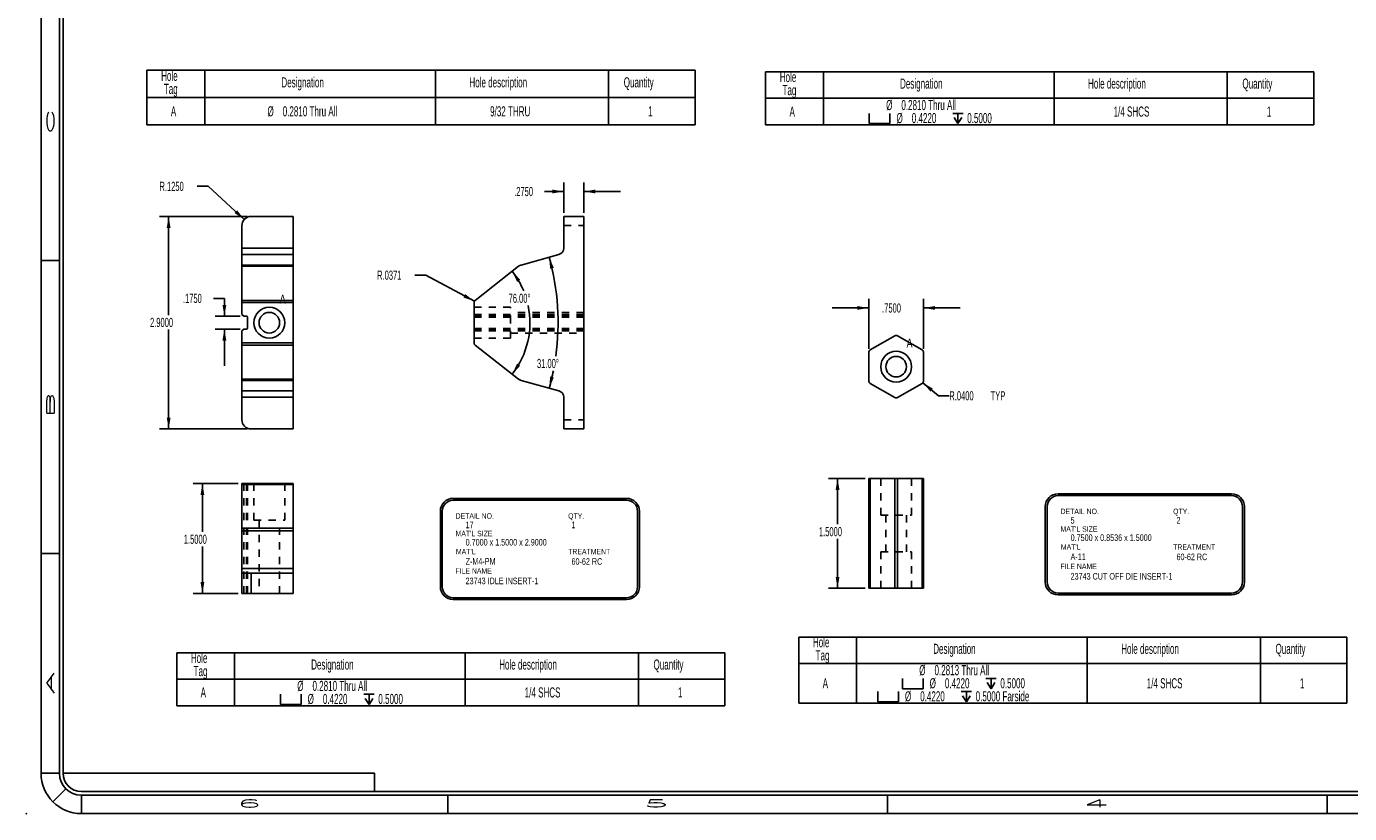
# Model space of a CAD drawing. Header units: inches. Extents: x 1802 to 2468, y -253 to -72.
# Tile 243 of 256: x 2105 to 2123, y -208 to -197. Entities that reach past the tile are written whole.
import ezdxf

# ---------------------------------------------------------------- set-up
doc = ezdxf.new("R2010")
doc.units = ezdxf.units.IN
doc.header["$LTSCALE"] = 0.5
doc.header["$MEASUREMENT"] = 0
doc.linetypes.add('HIDDEN', pattern=[0.225, 0.15, -0.075])
for name, color, linetype in [('SID-M-D', 42, 'Continuous'), ('SID-M-H', 4, 'HIDDEN'), ('SID-M-M', 233, 'Continuous'), ('SID-M-S', 105, 'Continuous')]:
    doc.layers.add(name, color=color, linetype=linetype)
doc.styles.add('R', font='ROMAND.SHX')
doc.styles.add('SLDTEXTSTYLE0', font='TXT', dxfattribs={"width": 0.595745})

# ---------------------------------------------------------------- blocks, each defined once
blk = doc.blocks.new('SW_SYMBOL_HOLE_SPOT')
at = {"layer": 'SID-M-D', "color": 0}
for p, q in [((0, 34.4), (0, 3)), ((0, 3), (63, 3)), ((63, 3), (63, 34.4))]:
    blk.add_line(p, q, dxfattribs=at)
blk = doc.blocks.new('SW_SYMBOL_HOLE_DEPTH')
at = {"layer": 'SID-M-D', "color": 0}
for p, q in [((0, 34.4), (31.5, 34.4)), ((3.9, 21.9), (15.7, 3)), ((15.7, 34.4), (15.7, 3)), ((27.6, 21.9), (15.7, 3))]:
    blk.add_line(p, q, dxfattribs=at)
blk = doc.blocks.new('*U9')
at = {"layer": 'SID-M-D'}
blk.add_point((-34.75, -0.55), dxfattribs=at)
at = {"layer": 'SID-M-S'}
for p, q in [((-34.55, 22), (-34.55, 0)), ((-34.3, 22), (-34.3, 0)), ((-34.25, 22), (-34.25, 0)), ((-34.55, 7), (-34.3, 7)), ((-34.55, 3), (-34.3, 3)), ((-34.3, 0), (-34.55, 0)), ((-34.25, 0), (-30, 0)), ((-30, 0), (-30, -0.25)), ((-34.212, -0.212), (-34.389, -0.389)), ((-34, -0.25), (0, -0.25)), ((-34, -0.3), (0, -0.3)), ((-34, -0.3), (-34, -0.55)), ((-29, -0.3), (-29, -0.55)), ((-23, -0.3), (-23, -0.55)), ((-17, -0.3), (-17, -0.55)), ((-34, -0.55), (0, -0.55))]:
    blk.add_line(p, q, dxfattribs=at)
for radius in [0.55, 0.3, 0.25]:
    blk.add_arc((-34, 0), radius, 180, 270, dxfattribs=at)
at = {"layer": 'SID-M-D', "style": 'R', "width": 4}
for s, p in [('C', (-34.374, 8.715)), ('B', (-34.374, 4.846)), ('A', (-34.374, 1.074))]:
    blk.add_text(s, height=0.1, rotation=90, dxfattribs=at).set_placement(p)
for s, p in [('6', (-31.882, -0.464)), ('5', (-26.327, -0.464)), ('4', (-20.327, -0.464))]:
    blk.add_text(s, height=0.1, dxfattribs=at).set_placement(p)

msp = doc.modelspace()

# ---------------------------------------------------------------- linework, layer by layer
at = {"layer": 'SID-M-D', "color": 0}
for p, q in [((2106.84228, -197.49914), (2106.84228, -197.87414)), ((2106.84228, -197.49914), (2107.62968, -197.49914)), ((2107.62968, -197.49914), (2107.62968, -197.87414)), ((2107.62968, -197.49914), (2110.77929, -197.49914)), ((2110.77929, -197.49914), (2110.77929, -197.87414)), ((2110.77929, -197.49914), (2113.14149, -197.49914)), ((2113.14149, -197.49914), (2113.14149, -197.87414)), ((2113.14149, -197.49914), (2114.32259, -197.49914)), ((2114.32259, -197.49914), (2114.32259, -197.87414)), ((2115.2844, -197.52383), (2115.2844, -197.88255)), ((2115.2844, -197.52383), (2116.0718, -197.52383)), ((2116.0718, -197.52383), (2116.0718, -197.88255)), ((2116.0718, -197.52383), (2119.22141, -197.52383)), ((2119.22141, -197.52383), (2119.22141, -197.88255)), ((2119.22141, -197.52383), (2121.58361, -197.52383)), ((2121.58361, -197.52383), (2121.58361, -197.88255)), ((2121.58361, -197.52383), (2122.76472, -197.52383)), ((2122.76472, -197.52383), (2122.76472, -197.88255)), ((2106.84228, -197.87414), (2107.62968, -197.87414)), ((2106.84228, -197.87414), (2106.84228, -198.24914)), ((2107.62968, -197.87414), (2110.77929, -197.87414)), ((2107.62968, -197.87414), (2107.62968, -198.24914)), ((2110.77929, -197.87414), (2113.14149, -197.87414)), ((2110.77929, -197.87414), (2110.77929, -198.24914)), ((2113.14149, -197.87414), (2114.32259, -197.87414)), ((2113.14149, -197.87414), (2113.14149, -198.24914)), ((2114.32259, -197.87414), (2114.32259, -198.24914)), ((2115.2844, -197.88255), (2116.0718, -197.88255)), ((2115.2844, -197.88255), (2115.2844, -198.2471)), ((2116.0718, -197.88255), (2119.22141, -197.88255)), ((2116.0718, -197.88255), (2116.0718, -198.2471)), ((2119.22141, -197.88255), (2121.58361, -197.88255)), ((2119.22141, -197.88255), (2119.22141, -198.2471)), ((2121.58361, -197.88255), (2122.76472, -197.88255)), ((2121.58361, -197.88255), (2121.58361, -198.2471)), ((2122.76472, -197.88255), (2122.76472, -198.2471)), ((2106.84228, -198.24914), (2107.62968, -198.24914)), ((2107.62968, -198.24914), (2110.77929, -198.24914)), ((2110.77929, -198.24914), (2113.14149, -198.24914)), ((2113.14149, -198.24914), (2114.32259, -198.24914)), ((2115.2844, -198.2471), (2116.0718, -198.2471)), ((2116.0718, -198.2471), (2119.22141, -198.2471)), ((2119.22141, -198.2471), (2121.58361, -198.2471)), ((2121.58361, -198.2471), (2122.76472, -198.2471)), ((2115.73651, -205.2386), (2115.73651, -205.59732)), ((2115.73651, -205.2386), (2116.52391, -205.2386)), ((2116.52391, -205.2386), (2116.52391, -205.59732)), ((2116.52391, -205.2386), (2119.67352, -205.2386)), ((2119.67352, -205.2386), (2119.67352, -205.59732)), ((2119.67352, -205.2386), (2122.03573, -205.2386)), ((2122.03573, -205.2386), (2122.03573, -205.59732)), ((2122.03573, -205.2386), (2123.21683, -205.2386)), ((2123.21683, -205.2386), (2123.21683, -205.59732)), ((2107.24865, -205.45324), (2107.24865, -205.81196)), ((2107.24865, -205.45324), (2108.03605, -205.45324)), ((2108.03605, -205.45324), (2108.03605, -205.81196)), ((2108.03605, -205.45324), (2111.18566, -205.45324)), ((2111.18566, -205.45324), (2111.18566, -205.81196)), ((2111.18566, -205.45324), (2113.54787, -205.45324)), ((2113.54787, -205.45324), (2113.54787, -205.81196)), ((2113.54787, -205.45324), (2114.72897, -205.45324)), ((2114.72897, -205.45324), (2114.72897, -205.81196)), ((2115.73651, -205.59732), (2116.52391, -205.59732)), ((2115.73651, -205.59732), (2115.73651, -206.13975)), ((2116.52391, -205.59732), (2119.67352, -205.59732)), ((2116.52391, -205.59732), (2116.52391, -206.13975)), ((2119.67352, -205.59732), (2122.03573, -205.59732)), ((2119.67352, -205.59732), (2119.67352, -206.13975)), ((2122.03573, -205.59732), (2123.21683, -205.59732)), ((2122.03573, -205.59732), (2122.03573, -206.13975)), ((2123.21683, -205.59732), (2123.21683, -206.13975)), ((2107.24865, -205.81196), (2108.03605, -205.81196)), ((2107.24865, -205.81196), (2107.24865, -206.17621)), ((2108.03605, -205.81196), (2111.18566, -205.81196)), ((2108.03605, -205.81196), (2108.03605, -206.17621)), ((2111.18566, -205.81196), (2113.54787, -205.81196)), ((2111.18566, -205.81196), (2111.18566, -206.17621)), ((2113.54787, -205.81196), (2114.72897, -205.81196)), ((2113.54787, -205.81196), (2113.54787, -206.17621)), ((2114.72897, -205.81196), (2114.72897, -206.17621)), ((2107.24865, -206.17621), (2108.03605, -206.17621)), ((2108.03605, -206.17621), (2111.18566, -206.17621)), ((2111.18566, -206.17621), (2113.54787, -206.17621)), ((2113.54787, -206.17621), (2114.72897, -206.17621)), ((2115.73651, -206.13975), (2116.52391, -206.13975)), ((2116.52391, -206.13975), (2119.67352, -206.13975)), ((2119.67352, -206.13975), (2122.03573, -206.13975)), ((2122.03573, -206.13975), (2123.21683, -206.13975))]:
    msp.add_line(p, q, dxfattribs=at)
at = {"layer": 'SID-M-D'}
for p, q in [((2107.67882, -199.08611), (2107.52882, -199.08611)), ((2108.16958, -199.53798), (2107.67882, -199.08611)), ((2112.52962, -199.44765), (2112.52962, -199.03171)), ((2112.80462, -199.44765), (2112.80462, -199.03171)), ((2112.52962, -199.15671), (2112.26816, -199.15671)), ((2112.80462, -199.15671), (2113.30462, -199.15671)), ((2108.21154, -199.49765), (2107.01278, -199.49765)), ((2107.13778, -199.49765), (2107.13778, -200.84406)), ((2110.64924, -200.29839), (2110.49924, -200.29839)), ((2111.30906, -200.65393), (2110.64924, -200.29839)), ((2107.74832, -200.61528), (2107.89832, -200.61528)), ((2107.89832, -200.61528), (2107.89832, -200.86015)), ((2116.69011, -200.7463), (2116.19011, -200.7463)), ((2116.69011, -201.30442), (2116.69011, -200.6213)), ((2117.44011, -201.30442), (2117.44011, -200.6213)), ((2117.44011, -200.7463), (2117.94011, -200.7463)), ((2108.11154, -200.86015), (2107.77332, -200.86015)), ((2107.13778, -202.39765), (2107.13778, -201.0425)), ((2108.11154, -201.03515), (2107.77332, -201.03515)), ((2107.89832, -201.03515), (2107.89832, -201.53515)), ((2117.43068, -201.76704), (2117.64062, -201.9442)), ((2117.64062, -201.9442), (2117.79062, -201.9442)), ((2108.21154, -202.39765), (2107.01278, -202.39765)), ((2116.64011, -203.07269), (2116.14022, -203.07269)), ((2116.26522, -203.07269), (2116.26522, -203.6995)), ((2108.08654, -203.14284), (2107.47332, -203.14284)), ((2107.59832, -203.14284), (2107.59832, -203.80326)), ((2107.59832, -204.64284), (2107.59832, -204.0017)), ((2116.26522, -204.57269), (2116.26522, -203.89793)), ((2108.08654, -204.64284), (2107.47332, -204.64284)), ((2116.64011, -204.57269), (2116.14022, -204.57269))]:
    msp.add_line(p, q, dxfattribs=at)
for centre, radius, start, end in [((2109.10861, -200.94765), 3.34328, 352.148901, 15.5), ((2110.92805, -200.94765), 1.13983, 22.35333, 38), ((2110.92805, -200.94765), 1.13983, 322, 11.901093), ((2109.10861, -200.94765), 3.34328, 344.5, 348.699586)]:
    msp.add_arc(centre, radius, start, end, dxfattribs=at)
for points in [[(2112.52962, -199.15671), (2112.37362, -199.13071), (2112.37362, -199.18271)], [(2112.80462, -199.15671), (2112.96062, -199.18271), (2112.96062, -199.13071)], [(2107.13778, -199.49765), (2107.11178, -199.65365), (2107.16378, -199.65365)], [(2108.16958, -199.53798), (2108.07243, -199.41319), (2108.03721, -199.45144)], [(2112.33029, -200.0542), (2112.34326, -200.21182), (2112.39368, -200.19909)], [(2111.82624, -200.2459), (2111.89218, -200.38965), (2111.93524, -200.3605)], [(2111.30906, -200.65393), (2111.18406, -200.55704), (2111.15939, -200.60282)], [(2107.89832, -200.86015), (2107.92432, -200.70415), (2107.87232, -200.70415)], [(2116.69011, -200.7463), (2116.53411, -200.7203), (2116.53411, -200.7723)], [(2117.44011, -200.7463), (2117.59611, -200.7723), (2117.59611, -200.7203)], [(2107.89832, -201.03515), (2107.87232, -201.19115), (2107.92432, -201.19115)], [(2111.82624, -201.6494), (2111.93524, -201.5348), (2111.89218, -201.50565)], [(2112.33029, -201.8411), (2112.39368, -201.69621), (2112.34326, -201.68348)], [(2117.43068, -201.76704), (2117.53314, -201.88752), (2117.56667, -201.84778)], [(2107.13778, -202.39765), (2107.16378, -202.24165), (2107.11178, -202.24165)], [(2116.26522, -203.07269), (2116.23922, -203.22869), (2116.29122, -203.22869)], [(2107.59832, -203.14284), (2107.57232, -203.29884), (2107.62432, -203.29884)], [(2107.59832, -204.64284), (2107.62432, -204.48684), (2107.57232, -204.48684)], [(2116.26522, -204.57269), (2116.29122, -204.41669), (2116.23922, -204.41669)]]:
    msp.add_solid(points, dxfattribs=at)
at = {"layer": 'SID-M-H'}
for p, q in [((2112.52962, -199.62265), (2112.80462, -199.62265)), ((2111.80462, -200.73665), (2111.30462, -200.73665)), ((2111.80462, -200.94765), (2111.80462, -200.73665)), ((2112.80462, -200.83515), (2111.30462, -200.83515)), ((2112.80462, -200.86015), (2111.30462, -200.86015)), ((2112.80462, -200.87015), (2111.30462, -200.87015)), ((2112.80462, -200.80715), (2111.80462, -200.80715)), ((2112.80462, -201.02515), (2111.30462, -201.02515)), ((2112.80462, -201.03515), (2111.30462, -201.03515)), ((2111.30462, -201.06015), (2112.80462, -201.06015)), ((2111.80462, -201.15865), (2111.80462, -200.94765)), ((2111.80462, -201.08815), (2112.80462, -201.08815)), ((2111.30462, -201.15865), (2111.80462, -201.15865)), ((2112.52962, -202.27265), (2112.80462, -202.27265)), ((2116.71011, -203.07269), (2116.71011, -204.57269)), ((2116.85411, -203.07269), (2116.85411, -203.57269)), ((2117.04511, -203.07269), (2117.04511, -204.57269)), ((2117.08511, -203.07269), (2117.08511, -204.57269)), ((2117.27611, -203.57269), (2117.27611, -203.07269)), ((2117.42011, -203.07269), (2117.42011, -204.57269)), ((2108.13654, -203.15708), (2108.83654, -203.15708)), ((2108.16154, -204.64284), (2108.16154, -203.14284)), ((2108.20154, -204.64284), (2108.20154, -203.14284)), ((2108.20154, -204.64284), (2108.20154, -203.14284)), ((2108.21154, -204.64284), (2108.21154, -203.14284)), ((2108.30054, -203.14284), (2108.30054, -203.64284)), ((2108.72254, -203.64284), (2108.72254, -203.14284)), ((2108.30054, -203.64284), (2108.72254, -203.64284)), ((2108.37104, -203.64284), (2108.37104, -204.64284)), ((2108.65204, -204.64284), (2108.65204, -203.64284)), ((2116.85411, -203.57269), (2117.27611, -203.57269)), ((2116.92449, -203.57269), (2116.92449, -204.07269)), ((2117.20574, -204.07269), (2117.20574, -203.57269)), ((2108.13654, -203.75181), (2108.83654, -203.75181)), ((2108.13654, -203.78665), (2108.83654, -203.78665)), ((2116.85411, -204.07269), (2117.27611, -204.07269)), ((2116.85411, -204.07269), (2116.85411, -204.57269)), ((2117.27611, -204.57269), (2117.27611, -204.07269)), ((2108.13654, -204.3019), (2108.83654, -204.3019)), ((2108.26154, -204.36784), (2108.26154, -204.64284))]:
    msp.add_line(p, q, dxfattribs=at)
at = {"layer": 'SID-M-M'}
for p, q in [((2119.2755, -203.28247), (2121.64148, -203.28247)), ((2111.02017, -203.34514), (2113.38615, -203.34514)), ((2111.02017, -203.37014), (2113.38615, -203.37014)), ((2119.1005, -203.45747), (2119.1005, -204.48799)), ((2119.1255, -203.45747), (2119.1255, -204.48799)), ((2119.2755, -203.30747), (2121.64148, -203.30747)), ((2121.79148, -203.45747), (2121.79148, -204.48799)), ((2121.81648, -203.45747), (2121.81648, -204.48799)), ((2110.84517, -203.52014), (2110.84517, -204.55066)), ((2110.87017, -203.52014), (2110.87017, -204.55066)), ((2113.53615, -203.52014), (2113.53615, -204.55066)), ((2113.56115, -203.52014), (2113.56115, -204.55066)), ((2111.02017, -204.70066), (2113.38615, -204.70066)), ((2111.02017, -204.72566), (2113.38615, -204.72566)), ((2119.2755, -204.63799), (2121.64148, -204.63799)), ((2119.2755, -204.66299), (2121.64148, -204.66299))]:
    msp.add_line(p, q, dxfattribs=at)
for centre, radius, start, end in [((2119.2755, -203.45747), 0.175, 90, 180), ((2121.64148, -203.45747), 0.175, 0, 90), ((2111.02017, -203.52014), 0.175, 90, 180), ((2111.02017, -203.52014), 0.15, 90, 180), ((2113.38615, -203.52014), 0.175, 0, 90), ((2113.38615, -203.52014), 0.15, 0, 90), ((2119.2755, -203.45747), 0.15, 90, 180), ((2121.64148, -203.45747), 0.15, 0, 90), ((2111.02017, -204.55066), 0.175, 180, 270), ((2111.02017, -204.55066), 0.15, 180, 270), ((2113.38615, -204.55066), 0.15, 270, 0), ((2113.38615, -204.55066), 0.175, 270, 0), ((2119.2755, -204.48799), 0.175, 180, 270), ((2119.2755, -204.48799), 0.15, 180, 270), ((2121.64148, -204.48799), 0.15, 270, 0), ((2121.64148, -204.48799), 0.175, 270, 0)]:
    msp.add_arc(centre, radius, start, end, dxfattribs=at)
at = {"layer": 'SID-M-S'}
for p, q in [((2108.26154, -199.49765), (2108.83654, -199.49765)), ((2108.83654, -199.93048), (2108.83654, -199.49765)), ((2112.52962, -199.93048), (2112.52962, -199.49765)), ((2112.52962, -199.49765), (2112.80462, -199.49765)), ((2112.80462, -202.39765), (2112.80462, -199.49765)), ((2108.13654, -199.93048), (2108.13654, -199.62265)), ((2108.13654, -199.93048), (2108.83654, -199.93048)), ((2108.13654, -200.01721), (2108.13654, -199.93048)), ((2108.13654, -200.01721), (2108.83654, -200.01721)), ((2108.13654, -200.1601), (2108.13654, -200.01721)), ((2108.83654, -200.01721), (2108.83654, -199.93048)), ((2108.83654, -200.1601), (2108.83654, -200.01721)), ((2111.94843, -200.1601), (2112.46368, -200.01721)), ((2108.13654, -200.1601), (2108.83654, -200.1601)), ((2108.13654, -200.17766), (2108.13654, -200.1601)), ((2108.13654, -200.17766), (2108.83654, -200.17766)), ((2108.13654, -200.64231), (2108.13654, -200.17766)), ((2108.83654, -200.17766), (2108.83654, -200.1601)), ((2108.83654, -200.64231), (2108.83654, -200.17766)), ((2111.31887, -200.64231), (2111.91359, -200.17766)), ((2108.13654, -200.64231), (2108.83654, -200.64231)), ((2108.13654, -200.67151), (2108.13654, -200.64231)), ((2108.13654, -200.67151), (2108.83654, -200.67151)), ((2108.13654, -200.67151), (2108.13654, -200.83515)), ((2108.83654, -200.67151), (2108.83654, -200.64231)), ((2108.83654, -201.2238), (2108.83654, -200.67151)), ((2111.30462, -201.2238), (2111.30462, -200.67151)), ((2108.13654, -200.83515), (2108.16154, -200.86015)), ((2108.20154, -200.86015), (2108.16154, -200.86015)), ((2108.21154, -201.02515), (2108.21154, -200.87015)), ((2108.16154, -201.03515), (2108.13654, -201.06015)), ((2108.13654, -201.06015), (2108.13654, -201.2238)), ((2108.16154, -201.03515), (2108.20154, -201.03515)), ((2108.13654, -201.2238), (2108.83654, -201.2238)), ((2108.13654, -201.25299), (2108.13654, -201.2238)), ((2108.13654, -201.25299), (2108.83654, -201.25299)), ((2108.13654, -201.71764), (2108.13654, -201.25299)), ((2108.83654, -201.25299), (2108.83654, -201.2238)), ((2108.83654, -201.71764), (2108.83654, -201.25299)), ((2111.91359, -201.71764), (2111.31887, -201.25299)), ((2117.04511, -201.12637), (2116.71011, -201.31978)), ((2117.42011, -201.31978), (2117.08511, -201.12637)), ((2116.69011, -201.35442), (2116.69011, -201.74124)), ((2117.44011, -201.74124), (2117.44011, -201.35442)), ((2108.13654, -201.71764), (2108.83654, -201.71764)), ((2108.13654, -201.7352), (2108.13654, -201.71764)), ((2108.13654, -201.7352), (2108.83654, -201.7352)), ((2108.13654, -201.87809), (2108.13654, -201.7352)), ((2108.83654, -201.7352), (2108.83654, -201.71764)), ((2108.83654, -201.87809), (2108.83654, -201.7352)), ((2112.46368, -201.87809), (2111.94843, -201.7352)), ((2116.71011, -201.77588), (2117.04511, -201.9693)), ((2117.08511, -201.9693), (2117.42011, -201.77588)), ((2108.13654, -201.87809), (2108.83654, -201.87809)), ((2108.13654, -201.96482), (2108.13654, -201.87809)), ((2108.13654, -201.96482), (2108.83654, -201.96482)), ((2108.13654, -202.27265), (2108.13654, -201.96482)), ((2108.83654, -201.96482), (2108.83654, -201.87809)), ((2108.83654, -202.39765), (2108.83654, -201.96482)), ((2112.52962, -202.39765), (2112.52962, -201.96482)), ((2108.26154, -202.39765), (2108.83654, -202.39765)), ((2112.52962, -202.39765), (2112.80462, -202.39765)), ((2116.69011, -203.07269), (2116.69011, -204.57269)), ((2116.69011, -203.07269), (2116.71011, -203.07269)), ((2116.71011, -203.07269), (2116.71011, -204.57269)), ((2116.71011, -203.07269), (2117.04511, -203.07269)), ((2117.04511, -203.07269), (2117.04511, -204.57269)), ((2117.04511, -203.07269), (2117.08511, -203.07269)), ((2117.08511, -203.07269), (2117.08511, -204.57269)), ((2117.08511, -203.07269), (2117.42011, -203.07269)), ((2117.42011, -203.07269), (2117.42011, -204.57269)), ((2117.42011, -203.07269), (2117.44011, -203.07269)), ((2117.44011, -203.07269), (2117.44011, -204.57269)), ((2108.13654, -203.14284), (2108.83654, -203.14284)), ((2108.13654, -203.15708), (2108.13654, -203.14284)), ((2108.13654, -203.15708), (2108.83654, -203.15708)), ((2108.13654, -203.75181), (2108.13654, -203.15708)), ((2108.83654, -203.15708), (2108.83654, -203.14284)), ((2108.83654, -203.75181), (2108.83654, -203.15708)), ((2108.13654, -203.75181), (2108.83654, -203.75181)), ((2108.13654, -203.78665), (2108.13654, -203.75181)), ((2108.13654, -203.78665), (2108.83654, -203.78665)), ((2108.13654, -204.3019), (2108.13654, -203.78665)), ((2108.83654, -203.78665), (2108.83654, -203.75181)), ((2108.83654, -204.3019), (2108.83654, -203.78665)), ((2108.13654, -204.3019), (2108.83654, -204.3019)), ((2108.13654, -204.36784), (2108.13654, -204.3019)), ((2108.13654, -204.36784), (2108.13654, -204.64284)), ((2108.26154, -204.36784), (2108.13654, -204.36784)), ((2108.26154, -204.36784), (2108.26154, -204.64284)), ((2108.26154, -204.36784), (2108.83654, -204.36784)), ((2108.83654, -204.36784), (2108.83654, -204.3019)), ((2108.83654, -204.36784), (2108.83654, -204.64284)), ((2108.13654, -204.64284), (2108.26154, -204.64284)), ((2108.26154, -204.64284), (2108.83654, -204.64284)), ((2116.69011, -204.57269), (2116.71011, -204.57269)), ((2116.71011, -204.57269), (2117.04511, -204.57269)), ((2117.04511, -204.57269), (2117.08511, -204.57269)), ((2117.08511, -204.57269), (2117.42011, -204.57269)), ((2117.42011, -204.57269), (2117.44011, -204.57269))]:
    msp.add_line(p, q, dxfattribs=at)
for centre, radius in [((2108.51154, -200.94765), 0.211), ((2108.51154, -200.94765), 0.1405), ((2117.06511, -201.54783), 0.211), ((2117.06511, -201.54783), 0.14062)]:
    msp.add_circle(centre, radius, dxfattribs=at)
for centre, radius, start, end in [((2108.26154, -199.62265), 0.125, 90, 180), ((2112.43962, -199.93048), 0.09, 285.5, 0), ((2111.97515, -200.25646), 0.1, 105.5, 128), ((2111.34168, -200.67151), 0.03705, 128, 180), ((2108.20154, -200.87015), 0.01, 0, 90), ((2108.20154, -201.02515), 0.01, 270, 0), ((2117.06511, -201.16101), 0.04, 60, 120), ((2111.34168, -201.2238), 0.03705, 180, 232), ((2116.73011, -201.35442), 0.04, 120, 180), ((2117.40011, -201.35442), 0.04, 0, 60), ((2111.97515, -201.63884), 0.1, 232, 254.5), ((2116.73011, -201.74124), 0.04, 180, 240), ((2117.40011, -201.74124), 0.04, 300, 0), ((2112.43962, -201.96482), 0.09, 0, 74.5), ((2117.06511, -201.93466), 0.04, 240, 300), ((2108.26154, -202.27265), 0.125, 180, 270)]:
    msp.add_arc(centre, radius, start, end, dxfattribs=at)

# ---------------------------------------------------------------- block references
at = {"layer": 'SID-M-D'}
msp.add_blockref('*U9', (2139.94756, -207.09685), dxfattribs=at)
at = {"layer": 'SID-M-D', "color": 0, "xscale": 0.004470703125, "yscale": 0.004470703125, "zscale": 0.004470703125}
for name, p in [('SW_SYMBOL_HOLE_SPOT', (2116.69834, -198.24431)), ('SW_SYMBOL_HOLE_DEPTH', (2117.83801, -198.24431)), ('SW_SYMBOL_HOLE_SPOT', (2117.15045, -205.9579)), ('SW_SYMBOL_HOLE_DEPTH', (2118.29012, -205.9579)), ('SW_SYMBOL_HOLE_SPOT', (2116.81333, -206.13607)), ('SW_SYMBOL_HOLE_DEPTH', (2117.953, -206.13607)), ('SW_SYMBOL_HOLE_SPOT', (2108.66259, -206.17254)), ('SW_SYMBOL_HOLE_DEPTH', (2109.80226, -206.17254))]:
    msp.add_blockref(name, p, dxfattribs=at)

# ---------------------------------------------------------------- texts
at = {"layer": 'SID-M-D', "style": 'SLDTEXTSTYLE0', "width": 0.75}
for s, height, p in [('A', 0.125, (2108.65211, -200.68967)), ('A', 0.125, (2117.20569, -201.28985)), ('DETAIL NO.', 0.075, (2111.05304, -203.62293)), ('QTY.', 0.075, (2112.58929, -203.62293)), ('DETAIL NO.', 0.075, (2119.30838, -203.56026)), ('5', 0.09, (2119.44532, -203.68954)), ('QTY.', 0.075, (2120.84462, -203.56026)), ('2', 0.09, (2120.89035, -203.68954)), ("MAT'L SIZE", 0.075, (2111.05304, -203.86304)), ('17', 0.09, (2111.18999, -203.75221)), ('1', 0.09, (2112.63501, -203.75221)), ("MAT'L SIZE", 0.075, (2119.30838, -203.80037)), ('0.7000 x 1.5000 x 2.9000', 0.09, (2111.18999, -203.98901)), ("MAT'L", 0.075, (2119.31301, -204.04654)), ('0.7500 x 0.8536 x 1.5000', 0.09, (2119.44532, -203.92634)), ('TREATMENT', 0.075, (2120.84462, -204.04654)), ("MAT'L", 0.075, (2111.05767, -204.10921)), ('Z-M4-PM', 0.09, (2111.18999, -204.25025)), ('TREATMENT', 0.075, (2112.58929, -204.10921)), ('60-62 RC', 0.09, (2112.63501, -204.25133)), ('A-11', 0.09, (2119.44532, -204.18758)), ('60-62 RC', 0.09, (2120.89035, -204.18865)), ('FILE NAME', 0.075, (2111.05175, -204.37333)), ('FILE NAME', 0.075, (2119.30708, -204.31066)), ('23743 CUT OFF DIE INSERT-1', 0.09, (2119.44532, -204.45368)), ('23743 IDLE INSERT-1', 0.09, (2111.18999, -204.51635))]:
    msp.add_text(s, height=height, dxfattribs=at).set_placement(p)
at = {"layer": 'SID-M-D', "color": 0, "attachment_point": 1, "style": 'SLDTEXTSTYLE0'}
for s, insert, char_height in [('Hole', (2107.03493, -197.50901), 0.137795), ('Tag', (2107.07225, -197.68719), 0.137795), ('Designation', (2108.67617, -197.5981), 0.1377953), ('Hole description', (2111.24175, -197.5981), 0.1377953), ('Quantity', (2113.34756, -197.5981), 0.137795), ('Hole', (2115.47705, -197.52556), 0.137795), ('Designation', (2117.11829, -197.61465), 0.1377953), ('Hole description', (2119.68387, -197.61465), 0.1377953), ('Quantity', (2121.78968, -197.61465), 0.137795), ('Tag', (2115.51437, -197.70374), 0.137795), ('A', (2107.16804, -197.99352), 0.1378), ('%%c', (2108.48634, -197.99352), 0.137795), ('0.2810 Thru All', (2108.69415, -197.99352), 0.1377953), ('9/32 THRU', (2111.52413, -197.99352), 0.137795), ('1', (2113.68114, -197.99352), 0.1378), ('A', (2115.61016, -197.9967), 0.1378), ('%%c', (2116.92846, -197.90761), 0.137795), ('0.2810 Thru All', (2117.13627, -197.90761), 0.1377953), ('1/4 SHCS', (2120.03238, -197.9967), 0.137795), ('1', (2122.12326, -197.9967), 0.1378), ('%%c', (2117.07021, -198.08579), 0.137795), ('0.4220', (2117.27803, -198.08579), 0.137795), ('0.5000', (2118.03489, -198.08579), 0.137795), ('Hole', (2115.92917, -205.24033), 0.137795), ('Hole', (2107.44131, -205.45497), 0.137795), ('Tag', (2115.96649, -205.41851), 0.137795), ('Designation', (2117.57041, -205.32942), 0.1377953), ('Hole description', (2120.13598, -205.32942), 0.1377953), ('Quantity', (2122.24179, -205.32942), 0.137795), ('Tag', (2107.47863, -205.63315), 0.137795), ('Designation', (2109.08255, -205.54406), 0.1377953), ('Hole description', (2111.64812, -205.54406), 0.1377953), ('Quantity', (2113.75393, -205.54406), 0.137795), ('%%c', (2117.38057, -205.6212), 0.137795), ('0.2813 Thru All', (2117.58838, -205.6212), 0.1377953), ('A', (2116.06227, -205.79938), 0.1378), ('%%c', (2117.52233, -205.79938), 0.137795), ('0.4220', (2117.73014, -205.79938), 0.137795), ('0.5000', (2118.487, -205.79938), 0.137795), ('1/4 SHCS', (2120.48449, -205.79938), 0.137795), ('1', (2122.57537, -205.79938), 0.1378), ('A', (2107.57441, -205.92493), 0.1378), ('%%c', (2108.89271, -205.83584), 0.137795), ('0.2810 Thru All', (2109.10052, -205.83584), 0.1377953), ('1/4 SHCS', (2111.99663, -205.92493), 0.137795), ('1', (2114.08751, -205.92493), 0.1378), ('%%c', (2117.18521, -205.97756), 0.137795), ('0.4220', (2117.39302, -205.97756), 0.137795), ('0.5000 Farside', (2118.14988, -205.97756), 0.1377953), ('%%c', (2109.03447, -206.01402), 0.137795), ('0.4220', (2109.24228, -206.01402), 0.137795), ('0.5000', (2109.99914, -206.01402), 0.137795)]:
    msp.add_mtext(s, dxfattribs=dict(at, insert=insert, char_height=char_height))
at = {"layer": 'SID-M-D', "char_height": 0.125, "attachment_point": 1, "style": 'SLDTEXTSTYLE0'}
for s, insert in [('R.1250', (2107.01198, -199.0242)), ('.2750', (2111.85253, -199.09479)), ('R.0371', (2109.9824, -200.23647)), ('.1750', (2107.3327, -200.55337)), ('76.00°', (2111.77661, -200.55146)), ('.7500', (2116.87299, -200.68438)), ('2.9000', (2106.88378, -200.88136)), ('31.00°', (2112.1642, -201.44164)), ('R.0400', (2117.79062, -201.88228)), ('TYP', (2118.35433, -201.88228)), ('1.5000', (2116.01123, -203.7368)), ('1.5000', (2107.34433, -203.84056))]:
    msp.add_mtext(s, dxfattribs=dict(at, insert=insert))

doc.saveas('drawing.dxf')
